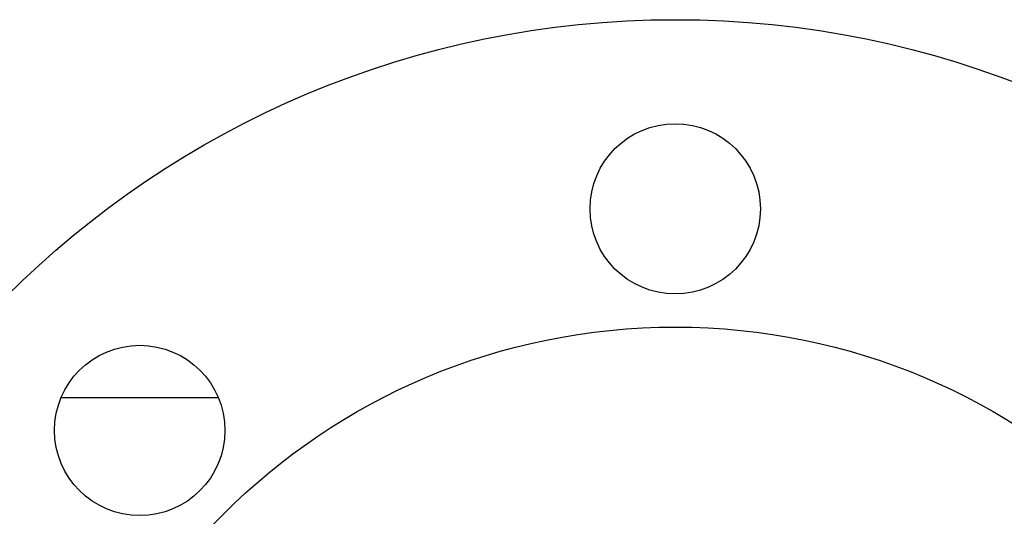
# Model space of a CAD drawing. Header units: inches. Extents: x 0 to 23760, y -13 to 16800.
# Tile 50 of 209: x 6268 to 6372, y 6446 to 6498. Entities that reach past the tile are written whole.
import ezdxf

# ---------------------------------------------------------------- set-up
doc = ezdxf.new("R2010")
doc.units = ezdxf.units.IN
doc.layers.add('254', color=7, linetype='Continuous', true_color=0xffffff)

msp = doc.modelspace()

# ---------------------------------------------------------------- linework, layer by layer
at = {"layer": '254', "color": 2, "linetype": 'Continuous', "lineweight": 25}
msp.add_line((6288.561, 6458.277), (6271.921, 6458.277), dxfattribs=at)
for centre, radius in [((6336.808, 6398.277), 100), ((6336.808, 6478.277), 9), ((6336.808, 6398.277), 67.5), ((6280.239, 6454.845), 9)]:
    msp.add_circle(centre, radius, dxfattribs=at)

doc.saveas('drawing.dxf')
